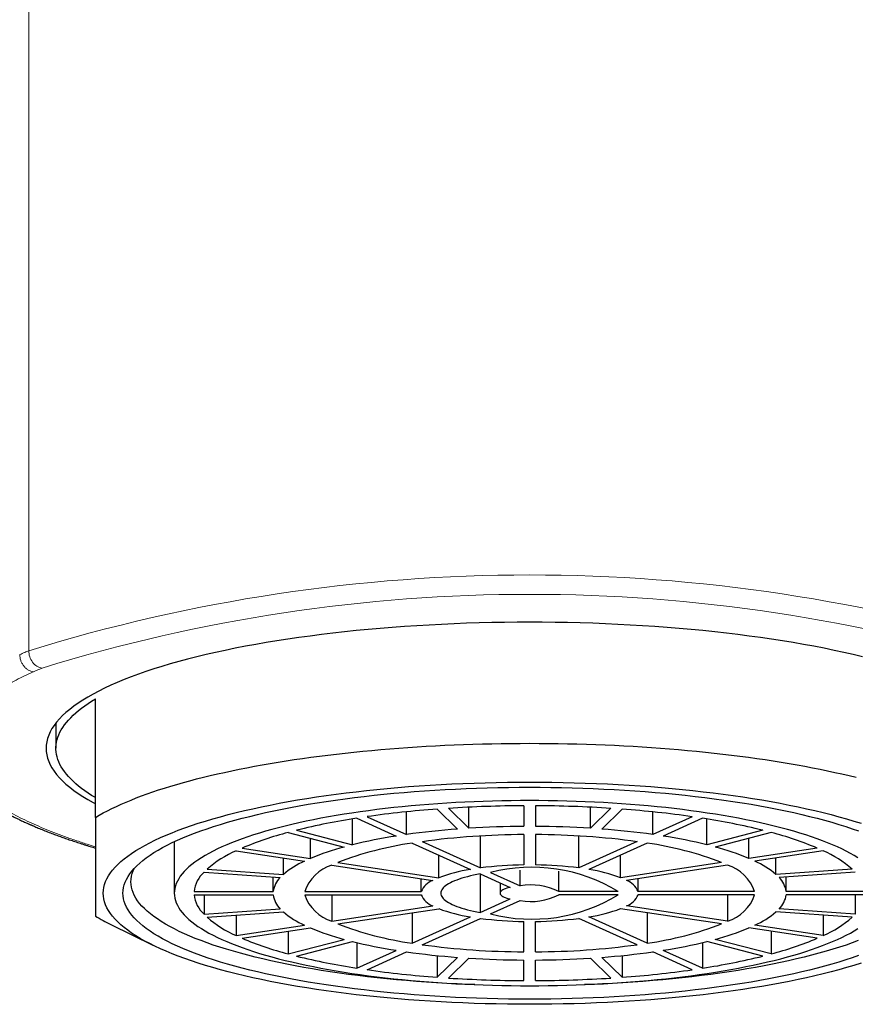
# Model space of a CAD drawing. Header units: millimetres. Extents: x 8 to 1004, y 12 to 903.
# Tile 20 of 57: x 459 to 480, y 786 to 811. Entities that reach past the tile are written whole.
import ezdxf

# ---------------------------------------------------------------- set-up
doc = ezdxf.new("R2010")
doc.units = ezdxf.units.MM

msp = doc.modelspace()

# ---------------------------------------------------------------- linework, layer by layer
at = {"color": 8, "linetype": 'Continuous', "lineweight": 0}
msp.add_line((459.027, 813.236), (459.027, 794.793), dxfattribs=at)
at = {"color": 7, "linetype": 'Continuous', "lineweight": 30}
for p, q in [((460.715, 790.572), (460.715, 793.572)), ((459.715, 792.964), (459.715, 792.323)), ((469.661, 790.803), (470.178, 790.299)), ((470.178, 790.299), (470.178, 790.832)), ((471.565, 790.868), (471.565, 790.347)), ((471.865, 790.868), (471.865, 790.347)), ((473.252, 790.299), (473.252, 790.832)), ((473.77, 790.803), (473.252, 790.299)), ((467.336, 790.552), (468.336, 790.1)), ((467.596, 790.591), (468.596, 790.14)), ((468.596, 790.14), (468.596, 790.714)), ((469.371, 790.782), (469.889, 790.279)), ((474.06, 790.782), (473.542, 790.279)), ((474.835, 790.14), (474.835, 790.714)), ((475.835, 790.591), (474.835, 790.14)), ((476.095, 790.552), (475.094, 790.1)), ((467.227, 789.879), (467.227, 790.534)), ((476.204, 789.879), (476.204, 790.534)), ((465.6, 790.192), (467.014, 789.823)), ((465.812, 790.247), (467.227, 789.879)), ((466.163, 789.534), (466.163, 790.045)), ((470.472, 789.293), (470.472, 790.103)), ((471.565, 790.138), (471.565, 789.369)), ((471.865, 790.138), (471.865, 789.369)), ((472.958, 789.293), (472.958, 790.103)), ((477.619, 790.247), (476.204, 789.879)), ((477.831, 790.192), (476.416, 789.823)), ((477.268, 789.534), (477.268, 790.045)), ((462.715, 789.959), (462.715, 788.654)), ((468.737, 789.92), (470.213, 789.254)), ((468.996, 789.959), (470.472, 789.293)), ((474.435, 789.959), (472.958, 789.293)), ((474.694, 789.92), (473.218, 789.254)), ((464.28, 789.727), (466.013, 789.467)), ((464.43, 789.795), (466.163, 789.534)), ((465.477, 789.13), (465.477, 789.547)), ((469.412, 789.045), (469.412, 789.615)), ((474.018, 789.045), (474.018, 789.615)), ((479.001, 789.795), (477.268, 789.534)), ((479.151, 789.727), (477.418, 789.467)), ((477.953, 789.13), (477.953, 789.547)), ((466.706, 789.362), (469.262, 788.978)), ((466.856, 789.43), (469.412, 789.045)), ((476.575, 789.43), (474.018, 789.045)), ((476.725, 789.362), (474.168, 788.978)), ((463.468, 789.189), (465.4, 789.054)), ((463.545, 789.265), (465.477, 789.13)), ((465.217, 788.693), (465.217, 789.067)), ((470.463, 789.141), (471.218, 788.8)), ((470.463, 789.141), (470.463, 788.167)), ((470.723, 789.18), (471.478, 788.839)), ((471.478, 788.839), (471.478, 789.237)), ((472.45, 788.693), (472.45, 789.208)), ((479.886, 789.265), (477.953, 789.13)), ((479.963, 789.189), (478.031, 789.054)), ((478.214, 788.693), (478.214, 789.067)), ((468.97, 788.693), (468.97, 789.022)), ((470.965, 788.914), (470.965, 788.654)), ((474.461, 788.693), (474.461, 789.022)), ((463.217, 788.693), (465.217, 788.693)), ((463.217, 788.615), (465.217, 788.615)), ((463.468, 788.615), (463.468, 788.119)), ((466.017, 788.693), (468.97, 788.693)), ((466.017, 788.615), (468.97, 788.615)), ((466.706, 788.615), (466.706, 787.946)), ((473.96, 788.693), (472.45, 788.693)), ((473.96, 788.615), (472.45, 788.615)), ((477.413, 788.693), (474.461, 788.693)), ((477.413, 788.615), (474.461, 788.615)), ((476.725, 788.615), (476.725, 787.946)), ((480.214, 788.693), (478.214, 788.693)), ((480.214, 788.615), (478.214, 788.615)), ((479.963, 788.615), (479.963, 788.119)), ((466.706, 787.946), (469.262, 788.33)), ((470.463, 788.167), (471.218, 788.508)), ((470.723, 788.128), (471.478, 788.469)), ((476.725, 787.946), (474.168, 788.33)), ((463.468, 788.119), (465.4, 788.254)), ((463.545, 788.043), (465.477, 788.178)), ((464.28, 788.095), (464.28, 787.581)), ((466.856, 787.878), (469.412, 788.262)), ((468.737, 788.161), (468.737, 787.388)), ((468.737, 787.388), (470.213, 788.054)), ((474.694, 787.388), (473.218, 788.054)), ((476.575, 787.878), (474.018, 788.262)), ((474.694, 788.161), (474.694, 787.388)), ((479.886, 788.043), (477.953, 788.178)), ((479.963, 788.119), (478.031, 788.254)), ((479.151, 788.095), (479.151, 787.581)), ((461.107, 787.862), (462.167, 787.339)), ((464.28, 787.581), (466.013, 787.841)), ((468.996, 787.349), (470.472, 788.015)), ((471.565, 787.17), (471.565, 787.939)), ((471.865, 787.17), (471.865, 787.939)), ((474.435, 787.349), (472.958, 788.015)), ((479.151, 787.581), (477.418, 787.841)), ((464.43, 787.513), (466.163, 787.774)), ((465.6, 787.689), (465.6, 787.116)), ((479.001, 787.513), (477.268, 787.774)), ((477.831, 787.689), (477.831, 787.116)), ((465.6, 787.116), (467.014, 787.485)), ((465.812, 787.061), (467.227, 787.429)), ((467.336, 787.403), (467.336, 786.756)), ((476.095, 787.403), (476.095, 786.756)), ((477.619, 787.061), (476.204, 787.429)), ((477.831, 787.116), (476.416, 787.485)), ((467.336, 786.756), (468.336, 787.207)), ((467.596, 786.717), (468.596, 787.168)), ((469.371, 787.075), (469.371, 786.526)), ((474.06, 787.075), (474.06, 786.526)), ((475.835, 786.717), (474.835, 787.168)), ((476.095, 786.756), (475.094, 787.207)), ((469.371, 786.526), (469.889, 787.029)), ((469.661, 786.505), (470.178, 787.009)), ((471.565, 786.44), (471.565, 786.961)), ((471.865, 786.44), (471.865, 786.961)), ((473.77, 786.505), (473.252, 787.009)), ((474.06, 786.526), (473.542, 787.029))]:
    msp.add_line(p, q, dxfattribs=at)
at = {"color": 7, "linetype": 'Continuous', "lineweight": 30, "flags": 128}
for points in [[(480.148, 794.638), (479.912, 794.694), (479.671, 794.749), (479.425, 794.803), (479.173, 794.855), (478.916, 794.905), (478.654, 794.953), (478.387, 794.999), (478.116, 795.044), (477.84, 795.086), (477.561, 795.127), (477.277, 795.166), (476.989, 795.203), (476.698, 795.238), (476.403, 795.271), (476.105, 795.302), (475.805, 795.331), (475.501, 795.358), (475.195, 795.383), (474.886, 795.405), (474.575, 795.426), (474.262, 795.444), (473.948, 795.461), (473.632, 795.475), (473.314, 795.487), (472.996, 795.496), (472.677, 795.504), (472.357, 795.51), (472.036, 795.513), (471.715, 795.514), (471.395, 795.513), (471.074, 795.51), (470.754, 795.504), (470.435, 795.496), (470.117, 795.487), (469.799, 795.475), (469.483, 795.461), (469.169, 795.444), (468.856, 795.426), (468.545, 795.405), (468.236, 795.383), (467.93, 795.358), (467.626, 795.331), (467.325, 795.302), (467.028, 795.271), (466.733, 795.238), (466.442, 795.203), (466.154, 795.166), (465.87, 795.127), (465.59, 795.086), (465.315, 795.044), (465.044, 794.999), (464.777, 794.953), (464.515, 794.905), (464.258, 794.855), (464.006, 794.803), (463.76, 794.749), (463.519, 794.694), (463.283, 794.638), (463.053, 794.579), (462.83, 794.519), (462.612, 794.458), (462.4, 794.395), (462.195, 794.331), (461.997, 794.265), (461.805, 794.199), (461.62, 794.13), (461.442, 794.061), (461.271, 793.99), (461.107, 793.918), (460.95, 793.845), (460.801, 793.772), (460.659, 793.697), (460.525, 793.621), (460.398, 793.544), (460.279, 793.466), (460.168, 793.388), (460.065, 793.309), (459.97, 793.229), (459.883, 793.149), (459.804, 793.068), (459.733, 792.986), (459.671, 792.904), (459.616, 792.822), (459.57, 792.739), (459.533, 792.656), (459.503, 792.573), (459.482, 792.49), (459.47, 792.406), (459.465, 792.323), (459.47, 792.239), (459.482, 792.156), (459.503, 792.072), (459.533, 791.989), (459.57, 791.906), (459.616, 791.824), (459.671, 791.741), (459.733, 791.659), (459.804, 791.578), (459.883, 791.497), (459.97, 791.416), (460.065, 791.337), (460.168, 791.258), (460.279, 791.179), (460.398, 791.102), (460.525, 791.025), (460.659, 790.949), (460.715, 790.918)], [(460.715, 791.073), (460.621, 791.131), (460.532, 791.189), (460.447, 791.248), (460.367, 791.307), (460.291, 791.367), (460.219, 791.426), (460.153, 791.487), (460.091, 791.547), (460.033, 791.608), (459.981, 791.669), (459.933, 791.731), (459.889, 791.792), (459.851, 791.854), (459.817, 791.916), (459.788, 791.979), (459.764, 792.041), (459.745, 792.104), (459.731, 792.166), (459.721, 792.229), (459.716, 792.291), (459.716, 792.354), (459.721, 792.417), (459.731, 792.479), (459.745, 792.542), (459.764, 792.605), (459.788, 792.667), (459.817, 792.729), (459.851, 792.791), (459.889, 792.853), (459.933, 792.915), (459.981, 792.976), (460.033, 793.037), (460.091, 793.098), (460.153, 793.159), (460.219, 793.219), (460.291, 793.279), (460.367, 793.338), (460.447, 793.398), (460.532, 793.456), (460.621, 793.514), (460.715, 793.572)], [(460.715, 790.572), (460.814, 790.629), (460.916, 790.686), (461.023, 790.742), (461.134, 790.797), (461.249, 790.852), (461.368, 790.906), (461.492, 790.96), (461.62, 791.013), (461.751, 791.065), (461.887, 791.116), (462.027, 791.167), (462.17, 791.217), (462.318, 791.267), (462.469, 791.315), (462.623, 791.363), (462.782, 791.41), (462.944, 791.456), (463.109, 791.501), (463.278, 791.546), (463.45, 791.589), (463.626, 791.632), (463.805, 791.674), (463.987, 791.714), (464.172, 791.754), (464.36, 791.793), (464.551, 791.831), (464.745, 791.867), (464.941, 791.903), (465.141, 791.938), (465.343, 791.972), (465.547, 792.004), (465.754, 792.036), (465.964, 792.066), (466.176, 792.096), (466.39, 792.124), (466.606, 792.151), (466.824, 792.177), (467.044, 792.202), (467.266, 792.226), (467.489, 792.249), (467.715, 792.27), (467.942, 792.29), (468.17, 792.309), (468.4, 792.327), (468.631, 792.344), (468.864, 792.359), (469.097, 792.374), (469.332, 792.387), (469.568, 792.398), (469.804, 792.409), (470.041, 792.418), (470.279, 792.426), (470.518, 792.433), (470.757, 792.439), (470.996, 792.443), (471.236, 792.446), (471.476, 792.448), (471.715, 792.449), (471.955, 792.448), (472.195, 792.446), (472.435, 792.443), (472.674, 792.439), (472.913, 792.433), (473.152, 792.426), (473.389, 792.418), (473.627, 792.409), (473.863, 792.398), (474.099, 792.387), (474.333, 792.374), (474.567, 792.359), (474.8, 792.344), (475.031, 792.327), (475.261, 792.309), (475.489, 792.29), (475.716, 792.27), (475.942, 792.249), (476.165, 792.226), (476.387, 792.202), (476.607, 792.177), (476.825, 792.151), (477.041, 792.124), (477.255, 792.096), (477.467, 792.066), (477.676, 792.036), (477.883, 792.004), (478.088, 791.972), (478.29, 791.938), (478.489, 791.903), (478.686, 791.867), (478.88, 791.831), (479.071, 791.793), (479.259, 791.754), (479.444, 791.714), (479.626, 791.674), (479.805, 791.632), (479.981, 791.589)], [(471.715, 785.841), (471.433, 785.842), (471.15, 785.844), (470.868, 785.849), (470.587, 785.856), (470.306, 785.865), (470.026, 785.875), (469.747, 785.888), (469.47, 785.902), (469.194, 785.918), (468.92, 785.936), (468.648, 785.956), (468.378, 785.978), (468.11, 786.002), (467.845, 786.027), (467.582, 786.055), (467.323, 786.084), (467.066, 786.115), (466.812, 786.147), (466.562, 786.181), (466.315, 786.217), (466.072, 786.255), (465.833, 786.294), (465.598, 786.335), (465.367, 786.378), (465.141, 786.422), (464.919, 786.468), (464.701, 786.515), (464.489, 786.563), (464.281, 786.613), (464.079, 786.665), (463.881, 786.717), (463.689, 786.771), (463.503, 786.827), (463.322, 786.883), (463.147, 786.941), (462.978, 787), (462.815, 787.06), (462.658, 787.122), (462.507, 787.184), (462.362, 787.247), (462.224, 787.312), (462.093, 787.377), (461.968, 787.443), (461.849, 787.51), (461.738, 787.577), (461.633, 787.646), (461.535, 787.715), (461.444, 787.785), (461.36, 787.855), (461.283, 787.926), (461.214, 787.997), (461.151, 788.069), (461.096, 788.141), (461.048, 788.214), (461.008, 788.287), (460.975, 788.36), (460.949, 788.433), (460.93, 788.507), (460.919, 788.58), (460.915, 788.654), (460.919, 788.728), (460.93, 788.801), (460.949, 788.875), (460.975, 788.948), (461.008, 789.021), (461.048, 789.094), (461.096, 789.167), (461.151, 789.239), (461.214, 789.311), (461.283, 789.382), (461.36, 789.453), (461.444, 789.523), (461.535, 789.593), (461.633, 789.662), (461.738, 789.731), (461.849, 789.798), (461.968, 789.865), (462.093, 789.931), (462.224, 789.996), (462.362, 790.061), (462.507, 790.124), (462.658, 790.186), (462.815, 790.248), (462.978, 790.308), (463.147, 790.367), (463.322, 790.425), (463.503, 790.481), (463.689, 790.537), (463.881, 790.591), (464.079, 790.643), (464.281, 790.695), (464.489, 790.745), (464.701, 790.793), (464.919, 790.84), (465.141, 790.886), (465.367, 790.93), (465.598, 790.973), (465.833, 791.014), (466.072, 791.053), (466.315, 791.091), (466.562, 791.127), (466.812, 791.161), (467.066, 791.193), (467.323, 791.224), (467.582, 791.253), (467.845, 791.281), (468.11, 791.306), (468.378, 791.33), (468.648, 791.352), (468.92, 791.372), (469.194, 791.39), (469.47, 791.406), (469.747, 791.42), (470.026, 791.433), (470.306, 791.443), (470.587, 791.452), (470.868, 791.459), (471.15, 791.464), (471.433, 791.466), (471.715, 791.467), (471.998, 791.466), (472.281, 791.464), (472.563, 791.459), (472.844, 791.452), (473.125, 791.443), (473.405, 791.433), (473.684, 791.42), (473.961, 791.406), (474.237, 791.39), (474.511, 791.372), (474.783, 791.352), (475.053, 791.33), (475.321, 791.306), (475.586, 791.281), (475.848, 791.253), (476.108, 791.224), (476.365, 791.193), (476.619, 791.161), (476.869, 791.127), (477.115, 791.091), (477.358, 791.053), (477.598, 791.014), (477.833, 790.973), (478.064, 790.93), (478.29, 790.886), (478.512, 790.84), (478.729, 790.793), (478.942, 790.745), (479.15, 790.695), (479.352, 790.643), (479.549, 790.591), (479.741, 790.537), (479.928, 790.481), (480.109, 790.425)], [(471.715, 785.971), (471.446, 785.972), (471.176, 785.974), (470.907, 785.979), (470.639, 785.985), (470.371, 785.994), (470.104, 786.004), (469.838, 786.016), (469.574, 786.029), (469.311, 786.045), (469.05, 786.062), (468.79, 786.081), (468.533, 786.102), (468.277, 786.125), (468.024, 786.149), (467.774, 786.175), (467.526, 786.203), (467.281, 786.232), (467.039, 786.263), (466.801, 786.296), (466.565, 786.33), (466.334, 786.366), (466.106, 786.404), (465.881, 786.443), (465.661, 786.483), (465.445, 786.525), (465.233, 786.569), (465.026, 786.614), (464.823, 786.66), (464.625, 786.708), (464.432, 786.757), (464.244, 786.807), (464.061, 786.859), (463.883, 786.911), (463.711, 786.965), (463.544, 787.021), (463.383, 787.077), (463.227, 787.134), (463.077, 787.193), (462.933, 787.252), (462.795, 787.312), (462.664, 787.374), (462.538, 787.436), (462.419, 787.499), (462.306, 787.563), (462.199, 787.627), (462.1, 787.692), (462.006, 787.758), (461.92, 787.825), (461.84, 787.892), (461.766, 787.96), (461.7, 788.028), (461.641, 788.096), (461.588, 788.165), (461.542, 788.234), (461.504, 788.304), (461.472, 788.374), (461.447, 788.443), (461.43, 788.514), (461.419, 788.584), (461.415, 788.654), (461.419, 788.724), (461.43, 788.794), (461.447, 788.865), (461.472, 788.934), (461.504, 789.004), (461.542, 789.074), (461.588, 789.143), (461.641, 789.212), (461.7, 789.28), (461.766, 789.348), (461.84, 789.416), (461.92, 789.483), (462.006, 789.55), (462.1, 789.616), (462.199, 789.681), (462.306, 789.745), (462.419, 789.809), (462.538, 789.872), (462.664, 789.934), (462.795, 789.996), (462.933, 790.056), (463.077, 790.115), (463.227, 790.174), (463.383, 790.231), (463.544, 790.287), (463.711, 790.343), (463.883, 790.397), (464.061, 790.449), (464.244, 790.501), (464.432, 790.551), (464.625, 790.6), (464.823, 790.648), (465.026, 790.694), (465.233, 790.739), (465.445, 790.783), (465.661, 790.825), (465.881, 790.865), (466.106, 790.904), (466.334, 790.942), (466.565, 790.978), (466.801, 791.012), (467.039, 791.045), (467.281, 791.076), (467.526, 791.105), (467.774, 791.133), (468.024, 791.159), (468.277, 791.183), (468.533, 791.206), (468.79, 791.227), (469.05, 791.246), (469.311, 791.263), (469.574, 791.279), (469.838, 791.292), (470.104, 791.304), (470.371, 791.314), (470.639, 791.322), (470.907, 791.329), (471.176, 791.334), (471.446, 791.336), (471.715, 791.337), (471.985, 791.336), (472.255, 791.334), (472.524, 791.329), (472.792, 791.322), (473.06, 791.314), (473.327, 791.304), (473.592, 791.292), (473.857, 791.279), (474.12, 791.263), (474.381, 791.246), (474.641, 791.227), (474.898, 791.206), (475.154, 791.183), (475.407, 791.159), (475.657, 791.133), (475.905, 791.105), (476.15, 791.076), (476.392, 791.045), (476.63, 791.012), (476.865, 790.978), (477.097, 790.942), (477.325, 790.904), (477.549, 790.865), (477.77, 790.825), (477.986, 790.783), (478.197, 790.739), (478.405, 790.694), (478.607, 790.648), (478.806, 790.6), (478.999, 790.551), (479.187, 790.501), (479.37, 790.449), (479.548, 790.397), (479.72, 790.343), (479.887, 790.287), (480.048, 790.231)], [(480.03, 789.551), (479.937, 789.608), (479.839, 789.663), (479.735, 789.718), (479.625, 789.773), (479.51, 789.826), (479.389, 789.879), (479.263, 789.931), (479.133, 789.982), (478.997, 790.032), (478.856, 790.081), (478.71, 790.129), (478.559, 790.177), (478.404, 790.223), (478.244, 790.268), (478.079, 790.312), (477.911, 790.355), (477.738, 790.396), (477.56, 790.437), (477.379, 790.476), (477.194, 790.514), (477.006, 790.551), (476.813, 790.586), (476.617, 790.62), (476.418, 790.653), (476.215, 790.684), (476.01, 790.714), (475.801, 790.743), (475.59, 790.77), (475.376, 790.796), (475.16, 790.82), (474.941, 790.843), (474.72, 790.864), (474.497, 790.884), (474.272, 790.902), (474.045, 790.919), (473.816, 790.934), (473.587, 790.947), (473.356, 790.959), (473.123, 790.97), (472.89, 790.978), (472.656, 790.986), (472.422, 790.991), (472.186, 790.995), (471.951, 790.998), (471.715, 790.999), (471.48, 790.998), (471.244, 790.995), (471.009, 790.991), (470.775, 790.986), (470.541, 790.978), (470.308, 790.97), (470.075, 790.959), (469.844, 790.947), (469.614, 790.934), (469.386, 790.919), (469.159, 790.902), (468.934, 790.884), (468.711, 790.864), (468.49, 790.843), (468.271, 790.82), (468.055, 790.796), (467.841, 790.77), (467.63, 790.743), (467.421, 790.714), (467.215, 790.684), (467.013, 790.653), (466.814, 790.62), (466.618, 790.586), (466.425, 790.551), (466.237, 790.514), (466.052, 790.476), (465.87, 790.437), (465.693, 790.396), (465.52, 790.355), (465.351, 790.312), (465.187, 790.268), (465.027, 790.223), (464.872, 790.177), (464.721, 790.129), (464.575, 790.081), (464.434, 790.032), (464.298, 789.982), (464.167, 789.931), (464.042, 789.879), (463.921, 789.826), (463.806, 789.773), (463.696, 789.718), (463.592, 789.663), (463.494, 789.608), (463.401, 789.551), (463.313, 789.494), (463.232, 789.437), (463.156, 789.378), (463.086, 789.32), (463.022, 789.261), (462.964, 789.201), (462.912, 789.141), (462.866, 789.081), (462.826, 789.021), (462.792, 788.96), (462.765, 788.899), (462.743, 788.838), (462.728, 788.777), (462.719, 788.715), (462.715, 788.654), (462.719, 788.593), (462.728, 788.531), (462.743, 788.47), (462.765, 788.409), (462.792, 788.348), (462.826, 788.287), (462.866, 788.227), (462.912, 788.167), (462.964, 788.107), (463.022, 788.047), (463.086, 787.988), (463.156, 787.929), (463.232, 787.871), (463.313, 787.814), (463.401, 787.757), (463.494, 787.7), (463.592, 787.645), (463.696, 787.59), (463.806, 787.535), (463.921, 787.482), (464.042, 787.429), (464.167, 787.377), (464.298, 787.326), (464.434, 787.276), (464.575, 787.227), (464.721, 787.179), (464.872, 787.131), (465.027, 787.085), (465.187, 787.04), (465.351, 786.996), (465.52, 786.953), (465.693, 786.912), (465.87, 786.871), (466.052, 786.832), (466.237, 786.794), (466.425, 786.757), (466.618, 786.722), (466.814, 786.688), (467.013, 786.655), (467.215, 786.624), (467.421, 786.594), (467.63, 786.565), (467.841, 786.538), (468.055, 786.512), (468.271, 786.488), (468.49, 786.465), (468.711, 786.444), (468.934, 786.424), (469.159, 786.406), (469.386, 786.389), (469.614, 786.374), (469.844, 786.361), (470.075, 786.349), (470.308, 786.338), (470.541, 786.33), (470.775, 786.322), (471.009, 786.317), (471.244, 786.313), (471.48, 786.31), (471.715, 786.309)], [(470.327, 786.338), (470.135, 786.345), (469.875, 786.357), (469.616, 786.37), (469.358, 786.385), (469.101, 786.402), (468.847, 786.421), (468.594, 786.441), (468.344, 786.463), (468.096, 786.487), (467.85, 786.513), (467.607, 786.54), (467.367, 786.569), (467.13, 786.599), (466.896, 786.631), (466.665, 786.665), (466.438, 786.7), (466.215, 786.737), (465.995, 786.775), (465.779, 786.815), (465.567, 786.856), (465.359, 786.899), (465.156, 786.943), (464.957, 786.988), (464.763, 787.035), (464.574, 787.083), (464.389, 787.133), (464.21, 787.183), (464.035, 787.235), (463.866, 787.288), (463.703, 787.342), (463.544, 787.397), (463.392, 787.453), (463.245, 787.511), (463.104, 787.569), (462.969, 787.628), (462.839, 787.688), (462.716, 787.749), (462.599, 787.811), (462.489, 787.873), (462.384, 787.937), (462.286, 788.001), (462.195, 788.065), (462.11, 788.131), (462.031, 788.196), (461.96, 788.263), (461.895, 788.329), (461.836, 788.397), (461.785, 788.464), (461.74, 788.532), (461.702, 788.6), (461.671, 788.669), (461.647, 788.737), (461.629, 788.806), (461.619, 788.875), (461.615, 788.944), (461.619, 789.013), (461.629, 789.081), (461.647, 789.15), (461.671, 789.219), (461.697, 789.277)], [(470.463, 789.141), (470.377, 789.125), (470.294, 789.108), (470.214, 789.091), (470.138, 789.072), (470.065, 789.052), (469.995, 789.032), (469.929, 789.01), (469.867, 788.988), (469.809, 788.965), (469.756, 788.942), (469.706, 788.918), (469.661, 788.893), (469.621, 788.868), (469.585, 788.842), (469.553, 788.816), (469.526, 788.79), (469.505, 788.763), (469.487, 788.736), (469.475, 788.709), (469.468, 788.681), (469.465, 788.654), (469.468, 788.627), (469.475, 788.599), (469.487, 788.572), (469.505, 788.545), (469.526, 788.518), (469.553, 788.492), (469.585, 788.466), (469.621, 788.44), (469.661, 788.415), (469.706, 788.39), (469.756, 788.366), (469.809, 788.343), (469.867, 788.32), (469.929, 788.298), (469.995, 788.276), (470.065, 788.256), (470.138, 788.236), (470.214, 788.217), (470.294, 788.2), (470.377, 788.183), (470.463, 788.167)], [(471.218, 788.8), (471.175, 788.789), (471.135, 788.778), (471.098, 788.765), (471.066, 788.752), (471.038, 788.738), (471.014, 788.723), (470.995, 788.708), (470.981, 788.693), (470.971, 788.678), (470.966, 788.662), (470.966, 788.646), (470.971, 788.63), (470.981, 788.615), (470.995, 788.6), (471.014, 788.585), (471.038, 788.57), (471.066, 788.556), (471.098, 788.543), (471.135, 788.53), (471.175, 788.519), (471.218, 788.508)], [(471.715, 786.309), (471.951, 786.31), (472.186, 786.313), (472.422, 786.317), (472.656, 786.322), (472.89, 786.33), (473.123, 786.338), (473.356, 786.349), (473.587, 786.361), (473.816, 786.374), (474.045, 786.389), (474.272, 786.406), (474.497, 786.424), (474.72, 786.444), (474.941, 786.465), (475.16, 786.488), (475.376, 786.512), (475.59, 786.538), (475.801, 786.565), (476.01, 786.594), (476.215, 786.624), (476.418, 786.655), (476.617, 786.688), (476.813, 786.722), (477.006, 786.757), (477.194, 786.794), (477.379, 786.832), (477.56, 786.871), (477.738, 786.912), (477.911, 786.953), (478.079, 786.996), (478.244, 787.04), (478.404, 787.085), (478.559, 787.131), (478.71, 787.179), (478.856, 787.227), (478.997, 787.276), (479.133, 787.326), (479.263, 787.377), (479.389, 787.429), (479.51, 787.482), (479.625, 787.535), (479.735, 787.59), (479.839, 787.645), (479.937, 787.7), (480.03, 787.757)], [(480.039, 787.453), (479.887, 787.397), (479.728, 787.342), (479.565, 787.288), (479.396, 787.235), (479.221, 787.183), (479.042, 787.133), (478.857, 787.083), (478.668, 787.035), (478.474, 786.988), (478.275, 786.943), (478.072, 786.899), (477.864, 786.856), (477.652, 786.815), (477.436, 786.775), (477.216, 786.737), (476.993, 786.7), (476.765, 786.665), (476.535, 786.631), (476.301, 786.599), (476.064, 786.569), (475.823, 786.54), (475.581, 786.513), (475.335, 786.487), (475.087, 786.463), (474.837, 786.441), (474.584, 786.421), (474.33, 786.402), (474.073, 786.385), (473.815, 786.37), (473.556, 786.357), (473.295, 786.345), (473.104, 786.338)], [(480.048, 787.077), (479.887, 787.021), (479.72, 786.965), (479.548, 786.911), (479.37, 786.859), (479.187, 786.807), (478.999, 786.757), (478.806, 786.708), (478.607, 786.66), (478.405, 786.614), (478.197, 786.569), (477.986, 786.525), (477.77, 786.483), (477.549, 786.443), (477.325, 786.404), (477.097, 786.366), (476.865, 786.33), (476.63, 786.296), (476.392, 786.263), (476.15, 786.232), (475.905, 786.203), (475.657, 786.175), (475.407, 786.149), (475.154, 786.125), (474.898, 786.102), (474.641, 786.081), (474.381, 786.062), (474.12, 786.045), (473.857, 786.029), (473.592, 786.016), (473.327, 786.004), (473.06, 785.994), (472.792, 785.985), (472.524, 785.979), (472.255, 785.974), (471.985, 785.972), (471.715, 785.971)], [(480.109, 786.883), (479.928, 786.827), (479.741, 786.771), (479.549, 786.717), (479.352, 786.665), (479.15, 786.613), (478.942, 786.563), (478.729, 786.515), (478.512, 786.468), (478.29, 786.422), (478.064, 786.378), (477.833, 786.335), (477.598, 786.294), (477.358, 786.255), (477.115, 786.217), (476.869, 786.181), (476.619, 786.147), (476.365, 786.115), (476.108, 786.084), (475.848, 786.055), (475.586, 786.027), (475.321, 786.002), (475.053, 785.978), (474.783, 785.956), (474.511, 785.936), (474.237, 785.918), (473.961, 785.902), (473.684, 785.888), (473.405, 785.875), (473.125, 785.865), (472.844, 785.856), (472.563, 785.849), (472.281, 785.844), (471.998, 785.842), (471.715, 785.841)]]:
    msp.add_lwpolyline(points, dxfattribs=at)
at = {"color": 8, "linetype": 'Continuous', "lineweight": 0}
for centre, radius, start, end in [((471.715, 753.824), 42.888, 72.7915, 107.2085), ((471.715, 754.477), 41.744, 72.7909, 107.2091), ((462.834, 785.95), 9.09, 112.4349, 113.9307)]:
    msp.add_arc(centre, radius, start, end, dxfattribs=at)
at = {"color": 7, "linetype": 'Continuous', "lineweight": 30}
for centre, radius, start, end in [((471.7, 759.146), 31.722, 90.2429, 93.6856), ((471.73, 759.113), 31.755, 86.3161, 89.7554), ((469.933, 773.597), 17.153, 98.7071, 103.9009), ((471.275, 764.815), 26.038, 94.1941, 98.1232), ((472.147, 764.731), 26.121, 81.8831, 85.7996), ((473.479, 773.499), 17.252, 76.1141, 81.2779), ((471.704, 766.065), 24.282, 90.3267, 93.6018), ((471.727, 766.065), 24.282, 86.3982, 89.6733), ((467.768, 781.886), 8.584, 104.6267, 112.8776), ((470.359, 777.096), 13.161, 98.8395, 103.7684), ((471.382, 770.383), 19.952, 94.2918, 98.0255), ((471.64, 770.584), 19.554, 90.2171, 97.7686), ((471.791, 770.584), 19.554, 82.2314, 89.7829), ((472.049, 770.383), 19.952, 81.9745, 85.7082), ((473.072, 777.096), 13.161, 76.2316, 81.1605), ((475.638, 781.811), 8.663, 67.1601, 75.3356), ((468.705, 783.446), 6.597, 104.8437, 112.6606), ((469.889, 781.642), 8.358, 97.9245, 111.2781), ((473.542, 781.642), 8.358, 68.7219, 82.0755), ((474.726, 783.446), 6.597, 67.3394, 75.1563), ((465.483, 786.998), 2.982, 113.7931, 130.5395), ((477.926, 786.964), 3.022, 49.573, 66.0943), ((466.956, 787.373), 2.296, 114.2495, 130.0832), ((467.008, 788.363), 1.044, 106.8284, 161.5573), ((471.676, 779.924), 9.446, 90.6678, 97.318), ((471.768, 785.12), 4.192, 58.4605, 104.4329), ((471.753, 779.888), 9.482, 82.6948, 89.3194), ((476.423, 788.363), 1.044, 18.4427, 73.1716), ((476.475, 787.373), 2.296, 49.9168, 65.7505), ((464.02, 788.599), 0.809, 133.0835, 173.2947), ((465.831, 788.61), 0.619, 134.1161, 172.2621), ((470.822, 785.276), 4.024, 98.7044, 110.4982), ((472.595, 785.223), 4.079, 69.5814, 81.216), ((477.6, 788.61), 0.619, 7.7379, 45.8839), ((469.432, 788.511), 0.497, 109.9295, 158.4562), ((471.748, 787.326), 1.537, 62.7874, 100.1059), ((473.99, 788.501), 0.509, 22.1737, 69.4406), ((464.028, 788.714), 0.818, 186.9354, 226.6864), ((465.831, 788.698), 0.619, 187.7379, 225.8839), ((467.008, 788.945), 1.044, 198.4427, 253.1716), ((469.441, 788.807), 0.509, 202.1737, 249.4406), ((471.768, 792.188), 4.192, 255.5671, 301.5395), ((471.752, 789.955), 1.511, 259.5626, 297.544), ((473.999, 788.797), 0.497, 289.9295, 338.4562), ((476.423, 788.945), 1.044, 286.8284, 341.5573), ((477.6, 788.698), 0.619, 314.1161, 352.2621), ((463.547, 792.84), 5.544, 239.2854, 243.882), ((466.956, 789.935), 2.296, 229.9168, 245.7505), ((470.836, 792.085), 4.079, 249.5814, 261.216), ((472.609, 792.032), 4.024, 278.7044, 290.4982), ((476.475, 789.935), 2.296, 294.2495, 310.0832), ((465.505, 790.344), 3.022, 229.573, 246.0943), ((469.889, 795.666), 8.358, 248.7219, 262.0755), ((471.678, 797.42), 9.482, 262.6948, 269.3194), ((471.755, 797.384), 9.446, 270.6678, 277.318), ((473.542, 795.666), 8.358, 277.9245, 291.2781), ((477.947, 790.31), 2.982, 293.7931, 310.5395), ((468.705, 793.862), 6.597, 247.3394, 255.1563), ((474.726, 793.862), 6.597, 284.8437, 292.6606), ((467.793, 795.497), 8.663, 247.1601, 255.3356), ((470.359, 800.212), 13.161, 256.2316, 261.1605), ((471.64, 806.724), 19.554, 262.2314, 269.7829), ((471.791, 806.724), 19.554, 270.2171, 277.7686), ((473.072, 800.212), 13.161, 278.8395, 283.7684), ((475.663, 795.422), 8.584, 284.6267, 292.8776), ((469.952, 803.809), 17.252, 256.1141, 261.2779), ((471.382, 806.925), 19.952, 261.9745, 265.7082), ((472.049, 806.925), 19.952, 274.2918, 278.0255), ((473.498, 803.711), 17.153, 278.7071, 283.9009), ((471.704, 811.243), 24.282, 266.3982, 269.6733), ((471.727, 811.243), 24.282, 270.3267, 273.6018), ((471.284, 812.577), 26.121, 261.8831, 265.7996), ((472.156, 812.493), 26.038, 274.1941, 278.1232), ((471.701, 818.195), 31.755, 266.3161, 269.7554), ((471.731, 818.162), 31.722, 270.2429, 273.6856)]:
    msp.add_arc(centre, radius, start, end, dxfattribs=at)
at = {"color": 8, "linetype": 'Continuous', "lineweight": 0}
for points, knots in [([(458.801, 794.696), (458.843, 794.715), (458.916, 794.747), (458.993, 794.779), (459.027, 794.793)], [0, 0, 0, 0, 0.5600002, 1, 1, 1, 1]), ([(459.144, 794.258), (459.101, 794.27), (459.034, 794.288), (458.954, 794.348), (458.899, 794.406), (458.854, 794.474), (458.811, 794.57), (458.804, 794.645), (458.799, 794.695)], [0, 0, 0, 0, 0.239553, 0.368422, 0.5, 0.631578, 0.760447, 1, 1, 1, 1]), ([(459.144, 794.258), (459.069, 794.224), (458.919, 794.156), (458.71, 794.052), (458.512, 793.947), (458.327, 793.84), (458.155, 793.732), (457.999, 793.625), (457.858, 793.519), (457.732, 793.414), (457.618, 793.308), (457.515, 793.202), (457.421, 793.09), (457.337, 792.974), (457.265, 792.854), (457.209, 792.732), (457.168, 792.61), (457.142, 792.488), (457.133, 792.366), (457.138, 792.243), (457.159, 792.121), (457.194, 791.999), (457.245, 791.877), (457.31, 791.755), (457.391, 791.634), (457.486, 791.514), (457.595, 791.395), (457.719, 791.276), (457.859, 791.157), (458.016, 791.037), (458.191, 790.917), (458.381, 790.798), (458.587, 790.681), (458.807, 790.566), (459.038, 790.454), (459.28, 790.347), (459.53, 790.243), (459.793, 790.141), (460.068, 790.041), (460.356, 789.943), (460.572, 789.873), (460.696, 789.837), (460.715, 789.831)], [0, 0, 0, 0, 0.024795, 0.049549, 0.074264, 0.098944, 0.123591, 0.148209, 0.171395, 0.194559, 0.217704, 0.240831, 0.263944, 0.289725, 0.315496, 0.34126, 0.367023, 0.392792, 0.418576, 0.444378, 0.470195, 0.496028, 0.521875, 0.547733, 0.573601, 0.599476, 0.625356, 0.651237, 0.677117, 0.704225, 0.731326, 0.758419, 0.785515, 0.812618, 0.839726, 0.865608, 0.891495, 0.917386, 0.943281, 0.96918, 0.995085, 1, 1, 1, 1])]:
    msp.add_open_spline(points, degree=3, knots=knots, dxfattribs=at)
msp.add_open_spline([(459.027, 794.793), (459.032, 794.742), (459.042, 794.639), (459.12, 794.498), (459.232, 794.391), (459.321, 794.364), (459.365, 794.351)], degree=3, dxfattribs=at)
at = {"color": 7, "linetype": 'Continuous', "lineweight": 30}
for points, knots in [([(456.737, 792.816), (456.737, 792.804), (456.736, 792.78), (456.735, 792.747), (456.735, 792.718), (456.735, 792.693), (456.736, 792.673), (456.737, 792.655), (456.738, 792.638), (456.74, 792.618), (456.742, 792.593), (456.745, 792.562), (456.75, 792.53), (456.755, 792.498), (456.761, 792.466), (456.767, 792.434), (456.775, 792.401), (456.783, 792.37), (456.791, 792.338), (456.802, 792.304), (456.812, 792.272), (456.822, 792.243), (456.831, 792.22), (456.838, 792.2), (456.846, 792.181), (456.854, 792.161), (456.864, 792.138), (456.874, 792.115), (456.885, 792.092), (456.896, 792.069), (456.908, 792.046), (456.921, 792.021), (456.935, 791.995), (456.951, 791.967), (456.969, 791.937), (456.994, 791.895), (457.028, 791.844), (457.069, 791.785), (457.111, 791.729), (457.152, 791.678), (457.193, 791.629), (457.231, 791.586), (457.268, 791.546), (457.303, 791.509), (457.342, 791.47), (457.385, 791.428), (457.431, 791.385), (457.477, 791.344), (457.52, 791.306), (457.561, 791.272), (457.6, 791.24), (457.634, 791.212), (457.662, 791.19), (457.685, 791.173), (457.709, 791.155), (457.736, 791.135), (457.768, 791.111), (457.806, 791.084), (457.847, 791.055), (457.889, 791.025), (457.932, 790.996), (457.987, 790.96), (458.054, 790.917), (458.132, 790.869), (458.207, 790.824), (458.281, 790.782), (458.355, 790.74), (458.438, 790.695), (458.531, 790.645), (458.636, 790.592), (458.726, 790.547), (458.797, 790.513), (458.846, 790.49), (458.895, 790.467), (458.943, 790.446), (458.984, 790.427), (459.017, 790.412), (459.042, 790.401), (459.059, 790.394), (459.073, 790.387), (459.089, 790.381), (459.109, 790.372), (459.134, 790.361), (459.168, 790.347), (459.214, 790.327), (459.272, 790.303), (459.336, 790.277), (459.426, 790.24), (459.539, 790.196), (459.673, 790.145), (459.801, 790.098), (459.927, 790.053), (460.058, 790.008), (460.171, 789.97), (460.264, 789.939), (460.333, 789.917), (460.404, 789.894), (460.477, 789.871), (460.55, 789.849), (460.621, 789.827), (460.675, 789.811), (460.707, 789.801), (460.715, 789.799)], [0, 0, 0, 0, 0.009346, 0.017666, 0.02496, 0.031226, 0.036466, 0.040677, 0.044697, 0.049397, 0.056268, 0.064214, 0.072911, 0.080969, 0.088228, 0.097552, 0.105915, 0.113981, 0.121853, 0.130669, 0.140743, 0.14763, 0.1537, 0.158951, 0.163766, 0.169219, 0.175257, 0.181857, 0.188248, 0.194289, 0.201022, 0.20756, 0.214831, 0.2229, 0.231718, 0.240426, 0.258731, 0.275994, 0.292448, 0.30783, 0.322261, 0.3367, 0.348027, 0.35936, 0.371572, 0.384837, 0.39892, 0.413331, 0.424522, 0.435893, 0.446844, 0.456453, 0.463053, 0.46882, 0.474479, 0.480826, 0.489277, 0.498702, 0.508861, 0.519012, 0.529099, 0.539124, 0.55687, 0.574019, 0.590086, 0.605072, 0.619955, 0.635771, 0.654593, 0.674601, 0.695813, 0.704475, 0.713322, 0.722355, 0.731011, 0.738284, 0.744156, 0.748073, 0.750961, 0.752999, 0.755566, 0.758949, 0.763149, 0.768165, 0.776394, 0.786166, 0.797059, 0.80774, 0.830066, 0.85091, 0.870273, 0.888476, 0.907642, 0.928161, 0.937618, 0.947337, 0.957317, 0.96756, 0.977827, 0.987125, 0.996699, 1, 1, 1, 1]), ([(460.715, 790.572), (460.715, 790.523), (460.715, 790.397), (460.715, 790.201), (460.715, 789.985), (460.715, 789.779), (460.715, 789.583), (460.715, 789.398), (460.715, 789.224), (460.715, 789.063), (460.715, 788.912), (460.715, 788.772), (460.715, 788.643), (460.715, 788.528), (460.715, 788.424), (460.715, 788.332), (460.715, 788.253), (460.715, 788.188), (460.715, 788.137), (460.715, 788.097), (460.715, 788.081), (460.715, 788.074)], [0, 0, 0, 0, 0.032291, 0.083661, 0.135042, 0.186421, 0.237788, 0.289421, 0.341053, 0.392215, 0.443376, 0.496639, 0.549921, 0.603204, 0.656467, 0.713554, 0.770652, 0.827741, 0.885157, 0.942582, 1, 1, 1, 1])]:
    msp.add_open_spline(points, degree=3, knots=knots, dxfattribs=at)

doc.saveas('drawing.dxf')
